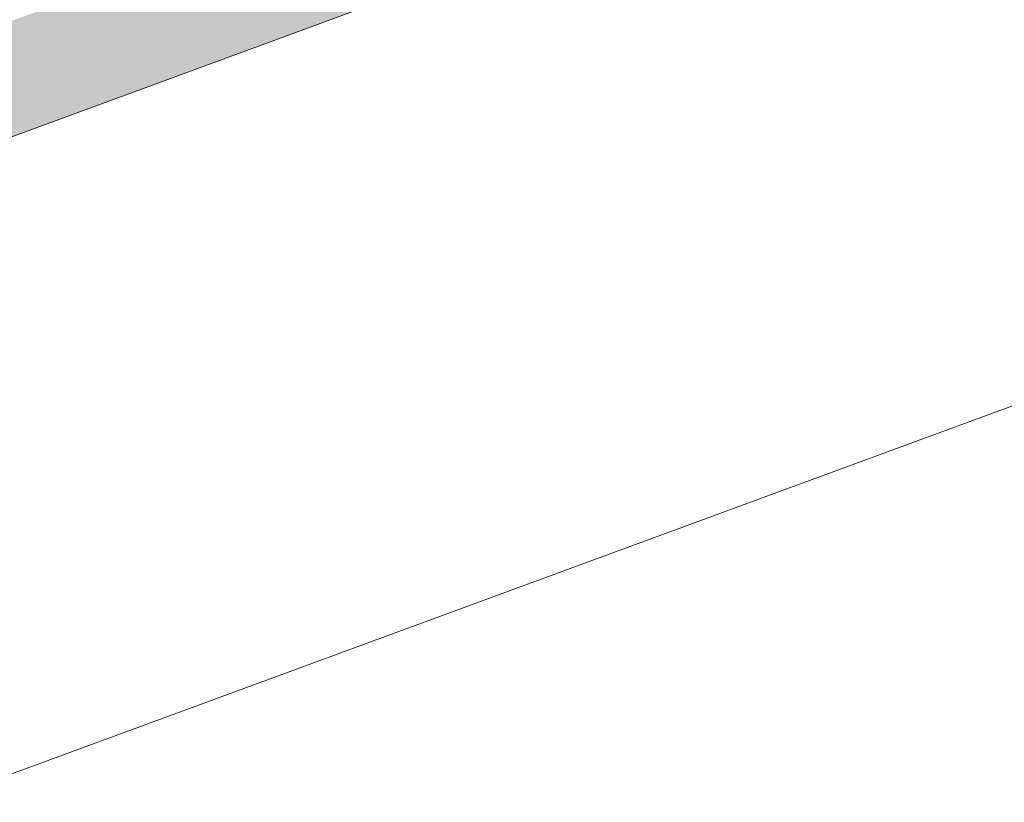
# Model space of a CAD drawing. Header units: millimetres. Extents: x -8337 to 19291, y 9509 to 21675.
# Tile 79 of 163: x 3627 to 4824, y 12594 to 13545. Entities that reach past the tile are written whole.
import ezdxf

# ---------------------------------------------------------------- set-up
doc = ezdxf.new("R2010")
doc.units = ezdxf.units.MM
doc.header["$MEASUREMENT"] = 0
doc.linetypes.add('Wipeout_Contour', pattern=[1000, 0, -1000])
doc.layers.add('12_FAÇ_Façana', color=7, linetype='Continuous')
doc.layers.add('Nuevo_08_E_Envans secs', color=7, linetype='Continuous')
doc.layers.add('12_FAÇ_Façana_Pluma_Nº__102', color=7, linetype='Continuous', lineweight=5, true_color=0xcccccc)
doc.layers.add('12_FAÇ_Façana_Pluma_Nº__47', color=7, linetype='Continuous', lineweight=20)
doc.layers.add('12_FAÇ_Façana_Pluma_Nº__7', color=7, linetype='Continuous', lineweight=5)

# ---------------------------------------------------------------- blocks, each defined once
blk = doc.blocks.new('Elem Sección_36_1')
at = {"layer": '12_FAÇ_Façana_Pluma_Nº__102', "linetype": 'Continuous', "lineweight": 0, "true_color": 0xe5e5e5}
blk.add_hatch(color=254, dxfattribs=at).paths.add_polyline_path([(1439.7, 12743.7), (1505.7, 12627), (5331, 14033), (5265, 14149.7), (1839.7, 12890.8), (1872.5, 12832.9), (1486.2, 12690.9), (1453.5, 12748.8)])
at = {"layer": '12_FAÇ_Façana_Pluma_Nº__47', "color": 7, "linetype": 'Continuous', "lineweight": 20}
blk.add_line((5331, 13258.7), (1505.7, 11852.8), dxfattribs=at)
at = {"layer": '12_FAÇ_Façana_Pluma_Nº__7', "color": 7, "linetype": 'Continuous', "lineweight": 5}
blk.add_line((5331, 14033), (1505.7, 12627), dxfattribs=at)
blk = doc.blocks.new('Elem Sección_139_1')
at = {"color": 254, "linetype": 'Wipeout_Contour', "lineweight": 0, "ltscale": 56396.950035}
blk.add_wipeout([(1780.2, 13078.6), (1785.9, 13068.4), (4849.6, 14194.5), (4843.9, 14204.6)], dxfattribs=at).dxf.layer = 'Nuevo_08_E_Envans secs'
at = {"color": 254, "linetype": 'Wipeout_Contour', "lineweight": 0, "ltscale": 56431.227278}
blk.add_wipeout([(1793.3, 13094.6), (1795.9, 13090), (4822.9, 14202.5), (4820.3, 14207.2)], dxfattribs=at).dxf.layer = 'Nuevo_08_E_Envans secs'

msp = doc.modelspace()

# ---------------------------------------------------------------- block references
at = {"layer": '12_FAÇ_Façana', "lineweight": 0}
msp.add_blockref('Elem Sección_36_1', (0, 0), dxfattribs=at)

# ---------------------------------------------------------------- next in the draw order: block references
at = {"layer": 'Nuevo_08_E_Envans secs', "lineweight": 0}
msp.add_blockref('Elem Sección_139_1', (0, 0), dxfattribs=at)

doc.saveas('drawing.dxf')
